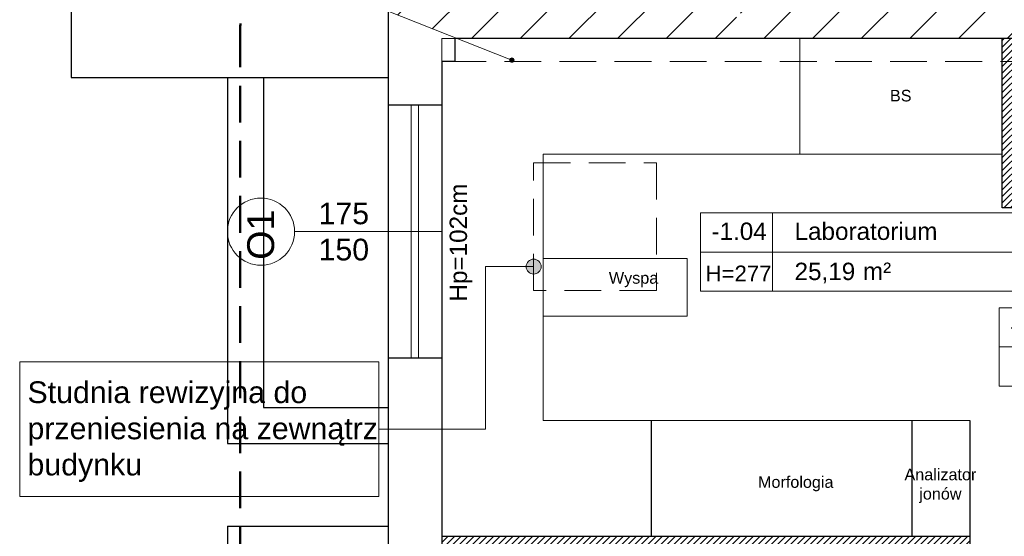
# Model space of a CAD drawing. Header units: millimetres. Extents: x 26866 to 1024070, y -428191 to 408885.
# Tile 115 of 248: x 175269 to 182075, y 390941 to 394512. Entities that reach past the tile are written whole.
import ezdxf

# ---------------------------------------------------------------- set-up
doc = ezdxf.new("R2010")
doc.units = ezdxf.units.MM
doc.header["$LTSCALE"] = 2
doc.linetypes.add('DASHED', pattern=[19.05, 12.7, -6.35])
doc.linetypes.add('HIDDENX2', pattern=[19.05, 12.7, -6.35])
for name, color, linetype, lineweight in [('0_OPIS', 7, 'Continuous', 13), ('3DPLAN_A_OKNA', 153, 'Continuous', 5), ('3DPLAN_A_TABELKA POMIESZCZEŃ', 7, 'Continuous', 0), ('3DPLAN_A_WYSOKOŚCI OPIS', 101, 'Continuous', 5), ('3DPLAN_A_WYSOKOŚCI ZMIANA', 144, 'HIDDENX2', 5), ('A_STOL_OPIS', 55, 'Continuous', 5), ('A_WYBURZENIA', 6, 'Continuous', 0), ('A_ZESTAWIENIE STOLARKI', 3, 'Continuous', 15), ('AW_MEB_KUCH', 23, 'Continuous', 0), ('Opisy', 7, 'Continuous', 13)]:
    doc.layers.add(name, color=color, linetype=linetype, lineweight=lineweight)
for name, color, linetype in [('3DPLAN_A_KRESKOWANIE 1', 253, 'Continuous'), ('3DPLAN_A_OPIS', 8, 'Continuous'), ('3DPLAN_A_POMIESZCZENIE NUMER', 100, 'Continuous'), ('3DPLAN_K_DZIAŁOWA NISKIE', 134, 'Continuous'), ('3DPLAN_K_NOŚNA', 7, 'Continuous'), ('3DPLAN_K_OBRYS', 243, 'Continuous'), ('3DPLAN_K_OBRYS WIDOK', 242, 'Continuous'), ('A_POMIESZCZENIE OPIS', 100, 'Continuous'), ('A_SCHODY', 6, 'Continuous')]:
    doc.layers.add(name, color=color, linetype=linetype)
doc.styles.add('ARIAL', font='arial.ttf')
doc.styles.add('TABEL1', font='txt')
pattern_1 = [(45, (23044.838, -26883.88), (-16.83798, 16.83798), [])]

# ---------------------------------------------------------------- blocks, each defined once
blk = doc.blocks.new('tabelka dla tp')
at = {"layer": '3DPLAN_A_TABELKA POMIESZCZEŃ'}
for p, q in [((49.7, 54), (49.7, 0)), ((0, 27), (243.13, 27))]:
    blk.add_line(p, q, dxfattribs=at)
blk.add_lwpolyline([(0, 54), (243.13, 54), (243.13, 0), (0, 0)], close=True, dxfattribs=at)
at = {"layer": '3DPLAN_A_POMIESZCZENIE NUMER', "color": 7, "style": 'ARIAL'}
blk.add_attdef('NUMER', (2.23, 35.39), '', height=12, dxfattribs=at)
at = {"layer": 'A_POMIESZCZENIE OPIS', "insert": (112.2, 19.75), "char_height": 12, "width": 36.4122, "attachment_point": 1, "style": 'ARIAL'}
blk.add_mtext('{\\C7;m²}', dxfattribs=at)
at = {"layer": 'A_POMIESZCZENIE OPIS', "color": 7, "style": 'ARIAL'}
for tag, p in [('NAZWA', (51.73, 35.39)), ('POWIERZCHNIA', (51.06, 7.24))]:
    blk.add_attdef(tag, p, '', height=12, dxfattribs=at)
blk = doc.blocks.new('kondygnacja -1')
at = {"layer": '3DPLAN_A_KRESKOWANIE 1'}
h = blk.add_hatch(dxfattribs=at)
h.set_pattern_fill('ANSI31', color=256, scale=7.5, style=0)
h.set_pattern_definition(pattern_1)
h.paths.add_polyline_path([(26781.49, -24430.84), (26781.49, -25256.18), (26865.36, -25256.18), (26865.36, -25233.56), (27108.48, -25233.56), (27108.48, -25256.18), (27119.89, -25256.18), (27110.14, -25212.84), (26979.61, -25212.84), (26979.61, -25079.84), (27320.27, -25079.84), (27361.7, -25079.84), (27361.7, -25046.84), (26815.61, -25046.84), (26815.61, -24465.84), (27386.61, -24465.84), (27386.61, -24686.84), (27413.61, -24686.84), (27413.61, -24581.84), (27442.61, -24581.84), (27442.61, -24549.84), (27413.61, -24549.84), (27413.61, -24469.84), (27474.65, -24469.84), (27474.65, -24430.84), (26781.49, -24430.84)], is_closed=False)
h.paths.add_polyline_path([(27583.61, -25294.84), (27583.61, -25335.84), (27417.61, -25335.84), (27417.61, -25289.84), (27390.61, -25289.84), (27390.61, -25335.84), (27137.8, -25335.84), (27119.89, -25256.18), (27108.48, -25256.18), (27108.48, -25287.56), (26865.36, -25287.56), (26865.36, -25256.18), (26781.49, -25256.18), (26781.49, -25342.83), (26829.42, -25361.84), (27832.61, -25361.84), (27832.61, -25332.84), (27603.61, -25332.84), (27603.61, -25294.84), (27583.61, -25294.84)], is_closed=False)
h.paths.add_polyline_path([(27413.61, -24806.84), (27413.61, -24781.84), (27386.61, -24781.84), (27386.61, -24885.59), (27430.61, -24885.59), (27430.61, -24835.84), (27474.65, -24835.84), (27474.65, -24806.84)])
h.paths.add_polyline_path([(27386.61, -24885.59), (27386.61, -25046.84), (27361.7, -25046.84), (27361.7, -25079.84), (27390.61, -25079.84), (27390.61, -25174.84), (27417.61, -25174.84), (27417.61, -25079.84), (27476.61, -25079.84), (27476.61, -25061.87, -0.027881), (27475.03, -25050.84), (27438.61, -25050.84), (27438.61, -25033.84), (27430.61, -25033.84), (27430.61, -24885.59)])
h.paths.add_polyline_path([(27603.61, -25179.84), (27603.61, -25163.88), (27583.61, -25163.88), (27583.61, -25179.84)])
h.paths.add_polyline_path([(27603.61, -25142.2), (27583.61, -25142.2), (27583.61, -25163.88), (27603.61, -25163.88)])
h.paths.add_polyline_path([(27593.61, -24713.84), (27593.61, -24746.4), (27608.61, -24746.4), (27608.61, -24713.84)], flags=16)
h.paths.add_polyline_path([(27593.61, -25050.84), (27571.61, -25050.84), (27571.61, -25079.84), (27583.61, -25079.84), (27583.61, -25142.2), (27603.61, -25142.2), (27603.61, -25076.84), (27681.45, -25076.84), (27681.45, -25050.84), (27608.61, -25050.84), (27608.61, -24713.84), (27593.61, -24713.84), (27593.61, -24806.84), (27569.61, -24806.84), (27569.61, -24835.84), (27593.61, -24835.84)])
h.paths.add_polyline_path([(27559.81, -24818.11), (27559.81, -24794.06), (27579.81, -24794.06), (27579.81, -24818.11)])
h.paths.add_polyline_path([(27593.61, -24469.84), (27593.61, -24610.84), (27601.86, -24610.84), (27608.61, -24610.84), (27608.61, -24468.84), (27712.91, -24468.84), (27712.91, -24430.84), (27474.65, -24430.84), (27474.65, -24469.84), (27593.61, -24469.84)], is_closed=False)
h.paths.add_polyline_path([(28026.62, -24481.39, -0.865492), (28025.15, -24471.22), (28013.19, -24430.84), (27882.91, -24430.84), (27882.91, -24468.84), (27982.61, -24468.84), (27982.61, -24483.84), (27997.61, -24483.84), (27997.61, -24940.11), (28026.62, -24940.11)])
h.paths.add_polyline_path([(28054.61, -24476.84), (28069.61, -24476.84), (28069.61, -24417.84), (28073.99, -24417.84), (28073.99, -24372.84), (28050.08, -24372.84, -1), (28039.7, -24372.84), (28030.61, -24372.84), (28030.61, -24472.87, -0.363097), (28030.61, -24479.53), (28030.61, -24940.11), (28054.61, -24940.11)])
h.paths.add_polyline_path([(28096.61, -25047.84), (28069.61, -25047.84), (28069.61, -25032.84), (28054.61, -25032.84), (28054.61, -24994.11), (28030.61, -24994.11), (28030.61, -25076.84), (28096.61, -25076.84)])
h.paths.add_polyline_path([(27982.61, -25035.84), (27982.61, -25050.84), (27949.55, -25050.84), (27949.55, -25076.84), (28026.62, -25076.84), (28026.62, -24994.11), (27997.61, -24994.11), (27997.61, -25035.84)])
h.paths.add_polyline_path([(26999.57, -25327.07), (27025.14, -25327.07), (27025.14, -25347.07), (26999.57, -25347.07)], flags=16)
h = blk.add_hatch(dxfattribs=at)
h.set_pattern_fill('ANSI31', color=256, scale=7.5, style=0)
h.set_pattern_definition(pattern_1)
h.paths.add_polyline_path([(31677.49, -24430.84), (30214.87, -24430.84), (30214.87, -24470.84), (30429.61, -24470.84), (30429.61, -24477.84), (30447.61, -24477.84), (30447.61, -24818.84), (30476.61, -24818.84), (30476.61, -24470.84), (31012.61, -24470.84), (31012.61, -24478.84), (31079.61, -24478.84), (31079.61, -24470.84), (31638.61, -24470.84), (31638.61, -25036.84), (31079.61, -25036.84), (31079.61, -25028.84), (31012.61, -25028.84), (31012.61, -25036.84), (30611.38, -25036.84), (30611.38, -25072.84), (31023.61, -25072.84), (31034.61, -25082.84), (31034.61, -25330.84), (31023.61, -25340.84), (30831.4, -25340.84, -0.038531), (30832.58, -25356.18), (30832.58, -25371.84), (31079.61, -25371.84), (31079.61, -25072.84), (31638.61, -25072.84), (31638.61, -25943.84), (30832.58, -25943.84), (30832.58, -26009.84), (31677.49, -26009.84)])
h.paths.add_polyline_path([(30682.61, -26009.84), (30832.58, -26009.84), (30832.58, -25943.84), (30760.61, -25943.84), (30760.61, -25454.67), (30735.61, -25464.58), (30735.61, -25943.84), (30682.61, -25943.84)])
h.paths.add_polyline_path([(30679.61, -25371.84), (30735.61, -25371.84), (30735.61, -25464.58), (30760.61, -25454.67), (30760.61, -25371.84), (30832.58, -25371.84), (30832.58, -25356.18, 0.038531), (30831.4, -25340.84), (30679.61, -25340.84)])
h.paths.add_polyline_path([(30355.83, -25371.84), (30425.61, -25371.84), (30425.61, -25379.84), (30463.61, -25379.84), (30463.61, -25424.74), (30471.61, -25424.74), (30471.61, -25395.84), (30533.61, -25395.84), (30533.61, -25371.84), (30576.61, -25371.84), (30576.61, -25341.84), (30472.61, -25341.84), (30472.61, -25326.84), (30427.61, -25326.84), (30427.61, -25341.84), (30355.83, -25341.84)])
h.paths.add_polyline_path([(30456.61, -25936.84), (30425.61, -25936.84), (30425.61, -25945.84), (30380.61, -25945.84), (30380.61, -26009.84), (30512.61, -26009.84), (30512.61, -25943.84), (30466.61, -25943.84), (30466.61, -25712.84), (30456.61, -25712.84)])
h.paths.add_polyline_path([(28888.61, -25941.84), (28888.61, -26009.84), (29013.61, -26009.84), (29013.61, -25941.84)])
h.paths.add_polyline_path([(28591.17, -26009.84), (28591.17, -25944.84), (28547.61, -25944.84), (28547.61, -26009.84)])
h.paths.add_polyline_path([(28624.61, -25870.53), (28654.8, -25870.53), (28654.8, -25924.53), (28624.61, -25924.53), (28624.61, -25944.84), (28591.17, -25944.84), (28591.17, -26009.84), (28713.61, -26009.84), (28713.61, -25941.84), (28672.61, -25941.84), (28672.61, -25932.84), (28657.61, -25932.84), (28657.61, -25716.84), (28624.61, -25716.84)])
h.paths.add_polyline_path([(28372.61, -25944.84), (28328.61, -25944.84), (28328.61, -25907.84), (28282.61, -25907.84), (28282.61, -25944.84), (28248.61, -25944.84), (28248.61, -26009.84), (28372.61, -26009.84)])
h.paths.add_polyline_path([(28092.61, -25563.84), (28054.61, -25563.84), (28054.61, -25383.84), (28067.6, -25383.84), (28067.61, -25375.84), (28340.61, -25375.84), (28340.61, -25341.84), (28070.61, -25341.84), (28070.61, -25332.84), (28030.61, -25332.84), (28030.61, -25395.6), (28048.71, -25395.6), (28048.71, -25449.6), (28030.61, -25449.6), (28030.61, -26009.84), (28073.61, -26009.84), (28073.61, -25944.84), (28054.61, -25944.84), (28054.61, -25668.84), (28092.61, -25668.84)])
h.paths.add_polyline_path([(27949.61, -25495.75), (27949.61, -25507.75), (27983.29, -25507.75), (27983.29, -25521.75), (27949.61, -25521.75), (27949.61, -25531.84), (27999.61, -25531.84), (27999.61, -25934.84), (27982.61, -25934.84), (27982.61, -25942.84), (27947.61, -25942.84), (27947.61, -26009.84), (28026.62, -26009.84), (28026.62, -25449.6), (27999.61, -25449.6), (27999.61, -25463.84), (27949.61, -25463.84), (27949.61, -25481.75), (27983.29, -25481.75), (27983.29, -25495.75)])
h.paths.add_polyline_path([(27982.61, -25361.84), (27952.61, -25361.84), (27952.61, -25332.84), (28026.62, -25332.84), (28026.62, -25395.6), (27999.61, -25395.6), (27999.61, -25377.84), (27982.61, -25377.84)])
h.paths.add_polyline_path([(26818.61, -25892.84), (26781.49, -25892.84), (26781.49, -26009.84), (26894.54, -26009.84), (26894.54, -25942.84), (26830.61, -25942.84), (26830.61, -25930.84), (26818.61, -25930.84)])
h.paths.add_polyline_path([(26894.54, -26009.84), (27115.94, -26009.84), (27115.94, -25942.84), (26894.54, -25942.84)])
h.paths.add_polyline_path([(27115.94, -25942.84), (27115.94, -26009.84), (27466.61, -26009.84), (27466.61, -25942.84), (27427.61, -25942.84), (27427.61, -25933.84), (27384.61, -25933.84), (27384.61, -25942.84)])
h.paths.add_polyline_path([(27641.61, -25942.84), (27641.61, -26009.84), (27802.61, -26009.84), (27802.61, -25942.84)])
h.paths.add_polyline_path([(30621.1, -25040.47), (30688.37, -25040.47), (30688.37, -25072.87), (30621.1, -25072.87)], flags=24)
at = {"layer": '3DPLAN_A_OPIS', "lineweight": 0, "transparency": 33554687}
h = blk.add_hatch(dxfattribs=at)
h.set_pattern_fill('ANSI31', color=1)
h.set_pattern_definition([(45, (5728.076, 0), (-2.24506403, 2.24506403), [])])
h.paths.add_polyline_path([(27183.61, -25705.84), (26818.61, -25705.84), (26818.61, -25717.84), (27183.61, -25717.84)])
h.paths.add_polyline_path([(27280.61, -25717.84), (27350.61, -25717.84), (27350.61, -25705.84), (27268.61, -25705.84), (27268.61, -25942.84), (27280.61, -25942.84)])
h.paths.add_polyline_path([(27445.61, -25762.54), (27445.61, -25702.54), (27750.61, -25702.54), (27750.61, -25690.54), (27435.61, -25690.54), (27435.61, -25762.54)])
h.paths.add_polyline_path([(27478.11, -25377.84), (27478.11, -25456.28), (27490.11, -25456.28), (27490.11, -25377.84)])
h.paths.add_polyline_path([(27378.51, -25466.84), (27378.51, -25478.84), (27569.7, -25478.84), (27569.7, -25466.84), (27490.11, -25466.84), (27490.11, -25377.84), (27478.11, -25377.84), (27478.11, -25466.84)])
h.paths.add_polyline_path([(27490.11, -25376.28), (27478.11, -25376.28), (27478.11, -25377.84), (27490.11, -25377.84)])
h.paths.add_polyline_path([(27490.11, -25377.84), (27490.11, -25361.84), (27478.11, -25361.84), (27478.11, -25377.84)])
h.paths.add_polyline_path([(27218.11, -25377.84), (27218.11, -25361.84), (27206.11, -25361.84), (27206.11, -25377.84)])
h.paths.add_polyline_path([(27206.11, -25478.84), (27288.51, -25478.84), (27288.51, -25466.84), (27218.11, -25466.84), (27218.11, -25377.84), (27206.11, -25377.84)])
at = {"layer": '3DPLAN_A_WYSOKOŚCI OPIS'}
blk.add_hatch(color=0, dxfattribs=at).paths.add_polyline_path([(26868.53, -25377.33, 13.985421), (26868.32, -25377.7, 0.071503)])
at = {"layer": 'Opisy', "ltscale": 0.5}
h = blk.add_hatch(color=256, dxfattribs=at)
h.dxf.hatch_style = 1
h.paths.add_polyline_path([(26880.58, -25524.46), (26880.58, -25514.56, 0.73336)])
h.paths.add_polyline_path([(26880.58, -25514.56), (26880.58, -25524.46, 0.076465), (26882.14, -25524.7, 1.165591)])
at = {"layer": '3DPLAN_A_OKNA'}
for p, q in [((26797.55, -25582.84), (26797.55, -25407.84)), ((26802.55, -25407.84), (26802.55, -25582.84))]:
    blk.add_line(p, q, dxfattribs=at)
at = {"layer": '3DPLAN_A_OPIS', "color": 1, "lineweight": 30}
for p, q in [((26818.61, -25705.84), (27183.61, -25705.84)), ((27183.61, -25705.84), (27183.61, -25717.84))]:
    blk.add_line(p, q, dxfattribs=at)
blk.add_lwpolyline([(27288.51, -25466.84), (27288.51, -25478.84), (27206.11, -25478.84), (27206.11, -25361.84), (27206.11, -25361.84)], dxfattribs=at)
at = {"layer": '3DPLAN_A_WYSOKOŚCI OPIS', "color": 0}
blk.add_line((26867.12, -25376.79), (26698.99, -25310.11), dxfattribs=at)
blk.add_circle((26867.12, -25376.79), 1.51, dxfattribs=at)
at = {"layer": '3DPLAN_A_WYSOKOŚCI ZMIANA'}
blk.add_line((27382.61, -25377.84), (26827.61, -25377.84), dxfattribs=at)
at = {"layer": '3DPLAN_K_DZIAŁOWA NISKIE'}
blk.add_line((26818.61, -25407.84), (26818.61, -25582.84), dxfattribs=at)
at = {"layer": '3DPLAN_K_NOŚNA'}
for p, q in [((26827.61, -25361.84), (26827.61, -25377.84)), ((27382.61, -25361.84), (26827.61, -25361.84)), ((26818.61, -25377.84), (26818.61, -25407.84)), ((26827.61, -25377.84), (26818.61, -25377.84)), ((26818.61, -25407.84), (26781.49, -25407.84)), ((26818.61, -25582.84), (26781.49, -25582.84)), ((26818.61, -25582.84), (26818.61, -25717.84)), ((26963.55, -25705.84), (26963.61, -25625.84)), ((27143.61, -25625.84), (27143.61, -25705.84)), ((27183.61, -25625.84), (27183.61, -25705.84))]:
    blk.add_line(p, q, dxfattribs=at)
at = {"layer": '3DPLAN_K_OBRYS'}
for p, q in [((26781.49, -24430.84), (26781.49, -25407.84)), ((26781.49, -25582.84), (26781.49, -25717.84))]:
    blk.add_line(p, q, dxfattribs=at)
at = {"layer": '3DPLAN_K_OBRYS WIDOK'}
blk.add_line((26781.49, -25407.84), (26781.49, -25582.84), dxfattribs=at)
at = {"layer": 'A_SCHODY'}
for p, q in [((26562.49, -25054.84), (26562.49, -25388.84)), ((26562.49, -25388.84), (26781.49, -25388.84)), ((26670.49, -25388.84), (26670.49, -25641.84)), ((26695.49, -25388.84), (26695.49, -25616.84)), ((26695.49, -25616.84), (26781.49, -25616.84)), ((26670.49, -25641.84), (26781.49, -25641.84)), ((26670.49, -25698.84), (26670.49, -25977.84)), ((26670.49, -25698.84), (26781.49, -25698.84))]:
    blk.add_line(p, q, dxfattribs=at)
at = {"layer": 'A_STOL_OPIS'}
blk.add_line((26716.84, -25495.34), (26818.61, -25495.34), dxfattribs=at)
at = {"layer": 'A_WYBURZENIA', "linetype": 'DASHED'}
blk.add_lwpolyline([(26882.14, -25447.73), (26966.95, -25447.73), (26966.95, -25536.09), (26882.14, -25536.09)], close=True, dxfattribs=at)
at = {"layer": 'A_ZESTAWIENIE STOLARKI', "ltscale": 0.25}
blk.add_circle((26693.62, -25495.34), 23.22, dxfattribs=at)
at = {"layer": 'AW_MEB_KUCH', "ltscale": 0.1}
blk.add_line((26888.61, -25441.84), (26888.61, -25625.84), dxfattribs=at)
for points in [[(26888.61, -25441.84), (27206.11, -25441.84), (27206.11, -25361.84), (26818.61, -25361.84), (26818.61, -25441.84)], [(26818.61, -25381.84), (26818.61, -25441.84)], [(26818.61, -25625.84), (26818.61, -25705.84), (27183.61, -25705.84), (27183.61, -25625.84), (26888.61, -25625.84)]]:
    blk.add_lwpolyline(points, dxfattribs=at)
for points in [[(27066.11, -25361.84), (27206.11, -25361.84), (27206.11, -25441.84), (27066.11, -25441.84)], [(26888.61, -25553.84), (26988.26, -25553.84), (26988.26, -25513.84), (26888.61, -25513.84)]]:
    blk.add_lwpolyline(points, close=True, dxfattribs=at)
at = {"layer": 'Opisy', "ltscale": 0.5}
for p, q in [((26848.77, -25519.51), (26848.77, -25631.86)), ((26882.14, -25519.51), (26848.77, -25519.51)), ((26775.22, -25631.86), (26848.77, -25631.86))]:
    blk.add_line(p, q, dxfattribs=at)
at = {"layer": 'Opisy', "color": 1, "linetype": 'DASHED', "lineweight": 50}
blk.add_lwpolyline([(27941.9, -26548.57), (26779.33, -26548.57, -0.414214), (26679.33, -26448.57), (26679.33, -25356.18, -0.414214), (26779.33, -25256.18), (29162.17, -25256.18, -0.414214), (29262.17, -25356.18), (29262.17, -26124.03, -0.414214), (29162.17, -26224.03), (28141.9, -26224.03, 0.414214), (28041.9, -26324.03), (28041.9, -26448.57, -0.414214)], format="xyb", close=True, dxfattribs=at)
at = {"layer": 'Opisy', "ltscale": 0.5}
blk.add_lwpolyline([(26526.86, -25678.44), (26775.22, -25678.44), (26775.22, -25585.29), (26526.86, -25585.29)], close=True, dxfattribs=at)
blk.add_circle((26882.14, -25519.51), 5.19, dxfattribs=at)
at = {"layer": '3DPLAN_A_TABELKA POMIESZCZEŃ', "ltscale": 0.5}
ref = blk.add_blockref('tabelka dla tp', (26997.54, -25536.45), dxfattribs=at)
ref.add_attrib('NUMER', '-1.04', (27005.07, -25501.07), dxfattribs={"layer": '3DPLAN_A_POMIESZCZENIE NUMER', "color": 0, "height": 12, "style": 'ARIAL'})
ref.add_attrib('NAZWA', 'Laboratorium', (27062.5, -25501.07), dxfattribs={"layer": 'A_POMIESZCZENIE OPIS', "color": 0, "height": 12, "style": 'ARIAL'})
ref.add_attrib('POWIERZCHNIA', '25,19', (27062.5, -25528.82), dxfattribs={"layer": 'A_POMIESZCZENIE OPIS', "color": 0, "height": 12, "style": 'ARIAL'})
ref = blk.add_blockref('tabelka dla tp', (27203.99, -25602.07), dxfattribs=at)
ref.add_attrib('NUMER', '-1.04A', (27211.51, -25566.68), dxfattribs={"layer": '3DPLAN_A_POMIESZCZENIE NUMER', "color": 0, "height": 12, "style": 'ARIAL'})
ref.add_attrib('NAZWA', 'Boks brudny', (27268.94, -25566.68), dxfattribs={"layer": 'A_POMIESZCZENIE OPIS', "color": 0, "height": 12, "style": 'ARIAL'})
ref.add_attrib('POWIERZCHNIA', '2,73', (27268.94, -25594.43), dxfattribs={"layer": 'A_POMIESZCZENIE OPIS', "color": 0, "height": 12, "style": 'ARIAL'})
at = {"layer": '3DPLAN_A_OPIS', "color": 1, "lineweight": 30, "style": 'ARIAL'}
for tag, p in [('PRZESUNIĘCIE_WEJŚCIA', (27655.16, -24535.33)), ('WYŁĄCZONE', (27007.18, -24723.98)), ('Z_OPRACOWANIA', (26996.84, -24746.42)), ('WYŁĄCZONE', (30803.05, -24760.87)), ('Z_OPRACOWANIA', (30792.71, -24783.3)), ('WYŁĄCZONE', (28894.9, -24826.59)), ('Z_OPRACOWANIA', (28884.56, -24849.03)), ('POWIĘKSZENIE_WEJŚCIA', (28313.68, -25144.41)), ('POWIĘKSZENIE_WEJŚCIA', (29600.62, -25191.36)), ('POWIĘKSZENIE_WEJŚCIA', (28011.45, -25235.42)), ('WYŁĄCZONE', (29754.42, -25678.17)), ('Z_OPRACOWANIA', (29744.08, -25700.6)), ('WYJŚCIE_EWAKUACYJNE', (27763.79, -26106.07))]:
    blk.add_attdef(tag, p, '', height=12, dxfattribs=at)
at = {"layer": '3DPLAN_A_OPIS', "color": 0, "lineweight": 30, "style": 'ARIAL'}
for tag, p in [('UGUL_1', (29350.3, -24586.01)), ('UGUL_2', (29622.92, -24586.01)), ('UGUL_3', (29833.15, -24586.01))]:
    blk.add_attdef(tag, p, '', height=12, dxfattribs=at)
at = {"layer": '3DPLAN_A_TABELKA POMIESZCZEŃ', "color": 7, "ltscale": 0.5, "insert": (27000.92, -25518.8), "char_height": 11, "width": 59.2068, "attachment_point": 1, "style": 'ARIAL'}
blk.add_mtext('H=277', dxfattribs=at)
at = {"layer": '3DPLAN_A_TABELKA POMIESZCZEŃ', "ltscale": 0.5, "style": 'ARIAL'}
for tag, p in [('KURTYNA', (27861.91, -26064.85)), ('POWIETRZNA', (27861.91, -26084.56))]:
    blk.add_attdef(tag, p, '', height=12, dxfattribs=at)
at = {"layer": 'A_STOL_OPIS', "ltscale": 0.2, "insert": (26750.92, -25495.34), "char_height": 15, "attachment_point": 5, "style": 'TABEL1'}
blk.add_mtext_dynamic_manual_height_columns('\\pxqc;{\\fArial|b0|i0|c238|p34;175\\P150}', width=72.9007, gutter_width=100, heights=[0], dxfattribs=at)
at = {"layer": 'A_ZESTAWIENIE STOLARKI', "ltscale": 0.2, "rotation": 90, "style": 'TABEL1'}
for s, insert, char_height, attachment_point in [('{\\fArial|b0|i0|c238|p34;Hp=102cm}', (26824.07, -25543.65), 12, 1), ('{\\fArial|b0|i0|c238|p34;O1}', (26703, -25480.14), 18.59, 9)]:
    blk.add_mtext_dynamic_manual_height_columns(s, width=72.9007, gutter_width=100, heights=[0], dxfattribs=dict(at, insert=insert, char_height=char_height, attachment_point=attachment_point))
at = {"layer": 'Opisy', "ltscale": 0.5, "attachment_point": 1, "style": 'ARIAL'}
for s, insert, char_height, width in [('\\pxqc;BS', (27098.71, -25397.33), 8, 74.3914), ('\\pxqc;Wyspa', (26914.15, -25523.35), 8, 74.1134), ('Studnia rewizyjna do \\Pprzeniesienia na zewnątrz\\Pbudynku', (26532.25, -25598.84), 15, 685.9992), ('\\pxqc;Analizator\\Pjonów', (27131.12, -25659.2), 8, 64.3914), ('\\pxqc;Morfologia', (27026.26, -25664.43), 8, 74.1134)]:
    blk.add_mtext(s, dxfattribs=dict(at, insert=insert, char_height=char_height, width=width))

msp = doc.modelspace()

# ---------------------------------------------------------------- block references
at = {"layer": '0_OPIS', "xscale": 10, "yscale": 10, "zscale": 10}
msp.add_blockref('kondygnacja -1', (-90000, 648000), dxfattribs=at)

doc.saveas('drawing.dxf')
